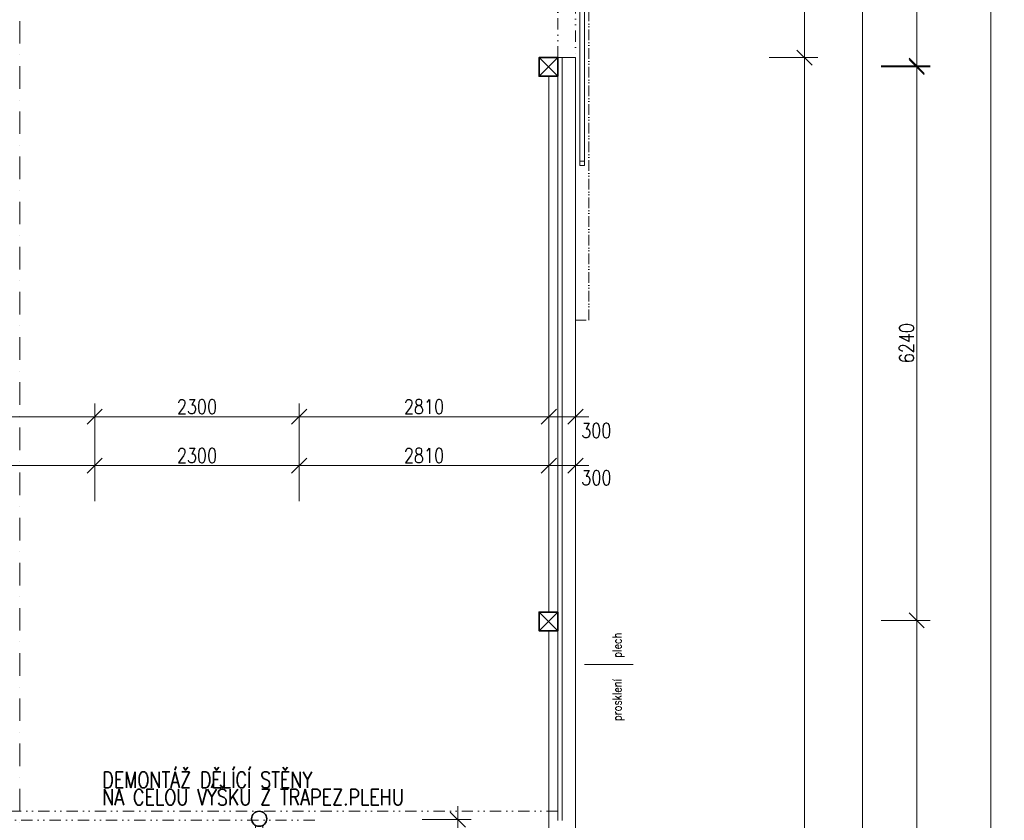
# Model space of a CAD drawing. Header units: millimetres. Extents: x -485339 to 286898, y -1189934 to 1602269.
# Tile 183 of 230: x -49880 to -38799, y -591381 to -582373. Entities that reach past the tile are written whole.
import ezdxf

# ---------------------------------------------------------------- set-up
doc = ezdxf.new("R2010")
doc.units = ezdxf.units.MM
doc.header["$LTSCALE"] = 10
for name, pattern in [('ACAD_ISO12W100', [21, 12, -3, 0, -3, 0, -3]), ('DASHDOT', [25.4, 12.7, -6.35, 0, -6.35]), ('DĚLICÍ2', [15.875, 6.35, -3.175, 0, -3.175, 0, -3.175])]:
    doc.linetypes.add(name, pattern=pattern)
doc.layers.get('Defpoints').update_dxf_attribs({"lineweight": 0})
doc.layers.add('BOURÁNÍ_POPIS', color=7, linetype='Continuous', lineweight=18, true_color=0x4ccd32)
for name, color, linetype, lineweight in [('St__otvory_dveře', 40, 'Continuous', 18), ('St_kóty', 132, 'Continuous', 18), ('St_lehký obvodový plášť', 152, 'Continuous', 18), ('St_sloupy_konstrukce haly', 5, 'Continuous', 35), ('St_sloupy_opláštění_půdorys', 25, 'Continuous', 35), ('St_čáry_nad', 250, 'DĚLICÍ2', 18), ('St_čáry_osy', 250, 'DASHDOT', 18), ('St_čáry_plné', 250, 'Continuous', 18)]:
    doc.layers.add(name, color=color, linetype=linetype, lineweight=lineweight)
doc.styles.get("Standard").update_dxf_attribs({"font": 'simplex.shx', "width": 0.8})
doc.dimstyles.new('stavebníM100', dxfattribs={"dimtxt": 165, "dimasz": 170, "dimexe": 150, "dimexo": 100, "dimgap": 30, "dimtad": 1, "dimdec": 0, "dimtxsty": 'Standard', "dimblk": 'OBLIQUE', "dimcen": -2.5, "dimdle": 150, "dimclrd": 256, "dimclre": 256, "dimclrt": 256, "dimadec": 4, "dimazin": 0, "dimtfac": 1, "dimtdec": 0, "dimtmove": 2, "dimatfit": 3, "dimldrblk": 'OBLIQUE', "dimfxl": 400, "dimfxlon": 1, "dimlwd": -1, "dimlwe": -1, "dimarcsym": 0})

# ---------------------------------------------------------------- blocks, each defined once
blk = doc.blocks.new('G$CD8A98CDB')
at = {"layer": 'St_sloupy_konstrukce haly', "color": 250, "lineweight": 18, "ltscale": 2}
for points in [[(-825, 0), (825, 0)], [(-825, -80), (825, -80)]]:
    blk.add_lwpolyline(points, dxfattribs=at)
at = {"layer": 'St_sloupy_konstrukce haly', "ltscale": 2}
for centre in [(-900, -40), (900, -40)]:
    blk.add_circle(centre, 85, dxfattribs=at)
blk = doc.blocks.new('G$C0F2906C7')
at = {"layer": 'St_sloupy_opláštění_půdorys', "ltscale": 2}
blk.add_lwpolyline([(-105, -105), (105, -105), (105, 105), (-105, 105)], close=True, dxfattribs=at)
for points in [[(-105, 105), (105, -105)], [(105, 105), (-105, -105)]]:
    blk.add_lwpolyline(points, dxfattribs=at)
blk = doc.blocks.new('G$C0EBC1439')
at = {"layer": 'St__otvory_dveře', "color": 0, "linetype": 'ACAD_ISO12W100'}
for points in [[(0, 5490), (150, 5490), (150, 0)], [(0, -5490), (150, -5490), (150, 0)]]:
    blk.add_lwpolyline(points, dxfattribs=at)
at = {"layer": 'St__otvory_dveře', "color": 0}
for points in [[(50, 1000), (100, 1000), (100, 3750), (50, 3750)], [(50, 3700), (100, 3700), (100, 3750), (50, 3750)], [(50, 1000), (100, 1000), (100, 1050), (50, 1050)], [(50, -1000), (100, -1000), (100, -3750), (50, -3750)], [(50, -1000), (100, -1000), (100, -1050), (50, -1050)], [(50, -3700), (100, -3700), (100, -3750), (50, -3750)]]:
    blk.add_lwpolyline(points, close=True, dxfattribs=at)
blk = doc.blocks.new('_OBLIQUE')
at = {"color": 0, "linetype": 'ByBlock'}
blk.add_line((-0.5, -0.5), (0.5, 0.5), dxfattribs=at)
blk = doc.blocks.new('*D4127')
at = {"layer": 'Defpoints', "color": 0}
for p in [(-43625, -582799), (-41047, -582799), (-43625, -601729)]:
    blk.add_point(p, dxfattribs=at)
at = {"layer": 'St_kóty'}
for p, q in [((-41047, -601879), (-41047, -582649)), ((-41447, -582799), (-40897, -582799)), ((-41447, -601729), (-40897, -601729))]:
    blk.add_line(p, q, dxfattribs=at)
at = {"layer": 'St_kóty', "linetype": 'ByBlock', "xscale": 170, "yscale": 170, "zscale": 170}
for p, rotation in [((-41047, -582799), 90), ((-41047, -601729), 270)]:
    blk.add_blockref('_OBLIQUE', p, dxfattribs=dict(at, rotation=rotation))
at = {"layer": 'St_kóty', "insert": (-41159, -592264), "char_height": 165, "attachment_point": 5, "rotation": 90}
blk.add_mtext('18930', dxfattribs=at)
blk = doc.blocks.new('*D4128')
at = {"layer": 'Defpoints', "color": 0}
for p in [(-43625, -577729), (-41047, -577729), (-43625, -582799)]:
    blk.add_point(p, dxfattribs=at)
at = {"layer": 'St_kóty'}
for p, q in [((-41047, -577579), (-41047, -580002)), ((-41447, -577729), (-40897, -577729)), ((-41047, -582949), (-41047, -580527)), ((-41447, -582799), (-40897, -582799))]:
    blk.add_line(p, q, dxfattribs=at)
at = {"layer": 'St_kóty', "linetype": 'ByBlock', "xscale": 170, "yscale": 170, "zscale": 170}
for p, rotation in [((-41047, -577729), 90), ((-41047, -582799), 270)]:
    blk.add_blockref('_OBLIQUE', p, dxfattribs=dict(at, rotation=rotation))
at = {"layer": 'St_kóty', "insert": (-41047, -580264), "char_height": 165, "attachment_point": 5, "rotation": 90}
blk.add_mtext('5070\\P5400', dxfattribs=at)
blk = doc.blocks.new('*D4131')
at = {"layer": 'Defpoints', "color": 0}
for p in [(-43625, -567764), (-40393, -567764), (-59739, -616900)]:
    blk.add_point(p, dxfattribs=at)
at = {"layer": 'St_kóty'}
for p, q in [((-40393, -617050), (-40393, -567614)), ((-40793, -567764), (-40243, -567764)), ((-40793, -616900), (-40243, -616900))]:
    blk.add_line(p, q, dxfattribs=at)
at = {"layer": 'St_kóty', "linetype": 'ByBlock', "xscale": 170, "yscale": 170, "zscale": 170}
for p, rotation in [((-40393, -567764), 90), ((-40393, -616900), 270)]:
    blk.add_blockref('_OBLIQUE', p, dxfattribs=dict(at, rotation=rotation))
at = {"layer": 'St_kóty', "insert": (-40506, -592332), "char_height": 165, "attachment_point": 5, "rotation": 90}
blk.add_mtext('49136', dxfattribs=at)
blk = doc.blocks.new('*D4138')
at = {"layer": 'Defpoints', "color": 0}
for p in [(-43930, -589132), (-39785, -589132), (-43930, -595372)]:
    blk.add_point(p, dxfattribs=at)
at = {"layer": 'St_kóty'}
for p, q in [((-39785, -595522), (-39785, -588982)), ((-40185, -589132), (-39635, -589132)), ((-40185, -595372), (-39635, -595372))]:
    blk.add_line(p, q, dxfattribs=at)
at = {"layer": 'St_kóty', "linetype": 'ByBlock', "xscale": 170, "yscale": 170, "zscale": 170}
for p, rotation in [((-39785, -589132), 90), ((-39785, -595372), 270)]:
    blk.add_blockref('_OBLIQUE', p, dxfattribs=dict(at, rotation=rotation))
at = {"layer": 'St_kóty', "insert": (-39898, -592252), "char_height": 165, "attachment_point": 5, "rotation": 90}
blk.add_mtext('6240', dxfattribs=at)
blk = doc.blocks.new('*D4139')
at = {"layer": 'Defpoints', "color": 0}
for p in [(-43930, -582892), (-39785, -582892), (-43930, -589132)]:
    blk.add_point(p, dxfattribs=at)
at = {"layer": 'St_kóty'}
for p, q in [((-39785, -589282), (-39785, -582742)), ((-40185, -582892), (-39635, -582892)), ((-40185, -589132), (-39635, -589132))]:
    blk.add_line(p, q, dxfattribs=at)
at = {"layer": 'St_kóty', "linetype": 'ByBlock', "xscale": 170, "yscale": 170, "zscale": 170}
for p, rotation in [((-39785, -582892), 90), ((-39785, -589132), 270)]:
    blk.add_blockref('_OBLIQUE', p, dxfattribs=dict(at, rotation=rotation))
at = {"layer": 'St_kóty', "insert": (-39898, -586012), "char_height": 165, "attachment_point": 5, "rotation": 90}
blk.add_mtext('6240', dxfattribs=at)
blk = doc.blocks.new('*D4140')
at = {"layer": 'Defpoints', "color": 0}
for p in [(-43930, -577624), (-39785, -577624), (-43930, -582904)]:
    blk.add_point(p, dxfattribs=at)
at = {"layer": 'St_kóty'}
for p, q in [((-39785, -583054), (-39785, -577474)), ((-40185, -577624), (-39635, -577624)), ((-40185, -582904), (-39635, -582904))]:
    blk.add_line(p, q, dxfattribs=at)
at = {"layer": 'St_kóty', "xscale": 170, "yscale": 170, "zscale": 170}
for p, rotation in [((-39785, -577624), 90), ((-39785, -582904), 270)]:
    blk.add_blockref('_OBLIQUE', p, dxfattribs=dict(at, rotation=rotation))
at = {"layer": 'St_kóty', "insert": (-39898, -580264), "char_height": 165, "attachment_point": 5, "rotation": 90}
blk.add_mtext('5280', dxfattribs=at)
blk = doc.blocks.new('*D4143')
at = {"layer": 'Defpoints', "color": 0}
for p in [(-43625, -567764), (-59725, -635319), (-38949, -635319)]:
    blk.add_point(p, dxfattribs=at)
at = {"layer": 'St_kóty'}
for p, q in [((-38949, -567614), (-38949, -635469)), ((-39349, -567764), (-38799, -567764)), ((-39349, -635319), (-38799, -635319))]:
    blk.add_line(p, q, dxfattribs=at)
at = {"layer": 'St_kóty', "linetype": 'ByBlock', "xscale": 170, "yscale": 170, "zscale": 170}
for p, rotation in [((-38949, -567764), 90), ((-38949, -635319), 270)]:
    blk.add_blockref('_OBLIQUE', p, dxfattribs=dict(at, rotation=rotation))
at = {"layer": 'St_kóty', "insert": (-39061, -601542), "char_height": 165, "attachment_point": 5, "rotation": 90}
blk.add_mtext('67555', dxfattribs=at)
blk = doc.blocks.new('*D4306')
at = {"layer": 'Defpoints', "color": 0}
for p in [(-49035, -586840), (-59725, -589060), (-49035, -590360)]:
    blk.add_point(p, dxfattribs=at)
at = {"layer": 'St_kóty'}
for p, q in [((-59725, -587240), (-59725, -586690)), ((-49035, -587240), (-49035, -586690)), ((-59875, -586840), (-48885, -586840))]:
    blk.add_line(p, q, dxfattribs=at)
at = {"layer": 'St_kóty', "linetype": 'ByBlock', "xscale": 170, "yscale": 170, "zscale": 170, "rotation": 180}
blk.add_blockref('_OBLIQUE', (-59725, -586840), dxfattribs=at)
at = {"layer": 'St_kóty', "linetype": 'ByBlock', "xscale": 170, "yscale": 170, "zscale": 170}
blk.add_blockref('_OBLIQUE', (-49035, -586840), dxfattribs=at)
at = {"layer": 'St_kóty', "insert": (-54380, -586727), "char_height": 165, "attachment_point": 5}
blk.add_mtext('10690', dxfattribs=at)
blk = doc.blocks.new('*D4307')
at = {"layer": 'Defpoints', "color": 0}
for p in [(-46735, -586840), (-49035, -590360), (-46735, -590360)]:
    blk.add_point(p, dxfattribs=at)
at = {"layer": 'St_kóty'}
for p, q in [((-49035, -587240), (-49035, -586690)), ((-46735, -587240), (-46735, -586690)), ((-49185, -586840), (-46585, -586840))]:
    blk.add_line(p, q, dxfattribs=at)
at = {"layer": 'St_kóty', "linetype": 'ByBlock', "xscale": 170, "yscale": 170, "zscale": 170, "rotation": 180}
blk.add_blockref('_OBLIQUE', (-49035, -586840), dxfattribs=at)
at = {"layer": 'St_kóty', "linetype": 'ByBlock', "xscale": 170, "yscale": 170, "zscale": 170}
blk.add_blockref('_OBLIQUE', (-46735, -586840), dxfattribs=at)
at = {"layer": 'St_kóty', "insert": (-47885, -586727), "char_height": 165, "attachment_point": 5}
blk.add_mtext('2300', dxfattribs=at)
blk = doc.blocks.new('*D4308')
at = {"layer": 'Defpoints', "color": 0}
for p in [(-43925, -586840), (-46735, -590360), (-43925, -590360)]:
    blk.add_point(p, dxfattribs=at)
at = {"layer": 'St_kóty'}
for p, q in [((-46735, -587240), (-46735, -586690)), ((-43925, -587240), (-43925, -586690)), ((-46885, -586840), (-43775, -586840))]:
    blk.add_line(p, q, dxfattribs=at)
at = {"layer": 'St_kóty', "linetype": 'ByBlock', "xscale": 170, "yscale": 170, "zscale": 170, "rotation": 180}
blk.add_blockref('_OBLIQUE', (-46735, -586840), dxfattribs=at)
at = {"layer": 'St_kóty', "linetype": 'ByBlock', "xscale": 170, "yscale": 170, "zscale": 170}
blk.add_blockref('_OBLIQUE', (-43925, -586840), dxfattribs=at)
at = {"layer": 'St_kóty', "insert": (-45330, -586727), "char_height": 165, "attachment_point": 5}
blk.add_mtext('2810', dxfattribs=at)
blk = doc.blocks.new('*D4309')
at = {"layer": 'Defpoints', "color": 0}
for p in [(-43625, -586840), (-43925, -590360), (-43625, -590360)]:
    blk.add_point(p, dxfattribs=at)
at = {"layer": 'St_kóty'}
for p, q in [((-43925, -587240), (-43925, -586690)), ((-43625, -587240), (-43625, -586690)), ((-44075, -586840), (-43475, -586840))]:
    blk.add_line(p, q, dxfattribs=at)
at = {"layer": 'St_kóty', "linetype": 'ByBlock', "xscale": 170, "yscale": 170, "zscale": 170, "rotation": 180}
blk.add_blockref('_OBLIQUE', (-43925, -586840), dxfattribs=at)
at = {"layer": 'St_kóty', "linetype": 'ByBlock', "xscale": 170, "yscale": 170, "zscale": 170}
blk.add_blockref('_OBLIQUE', (-43625, -586840), dxfattribs=at)
at = {"layer": 'St_kóty', "insert": (-43391, -586996), "char_height": 165, "attachment_point": 5}
blk.add_mtext('300', dxfattribs=at)
blk = doc.blocks.new('*D4336')
at = {"layer": 'Defpoints', "color": 0}
for p in [(-49035, -587390), (-59725, -590072), (-49035, -591373)]:
    blk.add_point(p, dxfattribs=at)
at = {"layer": 'St_kóty'}
for p, q in [((-59725, -587790), (-59725, -587240)), ((-49035, -587790), (-49035, -587240)), ((-59875, -587390), (-48885, -587390))]:
    blk.add_line(p, q, dxfattribs=at)
at = {"layer": 'St_kóty', "linetype": 'ByBlock', "xscale": 170, "yscale": 170, "zscale": 170, "rotation": 180}
blk.add_blockref('_OBLIQUE', (-59725, -587390), dxfattribs=at)
at = {"layer": 'St_kóty', "linetype": 'ByBlock', "xscale": 170, "yscale": 170, "zscale": 170}
blk.add_blockref('_OBLIQUE', (-49035, -587390), dxfattribs=at)
at = {"layer": 'St_kóty', "insert": (-54380, -587277), "char_height": 165, "attachment_point": 5}
blk.add_mtext('10690', dxfattribs=at)
blk = doc.blocks.new('*D4337')
at = {"layer": 'Defpoints', "color": 0}
for p in [(-46735, -587390), (-49035, -591373), (-46735, -591373)]:
    blk.add_point(p, dxfattribs=at)
at = {"layer": 'St_kóty'}
for p, q in [((-49035, -587790), (-49035, -587240)), ((-46735, -587790), (-46735, -587240)), ((-49185, -587390), (-46585, -587390))]:
    blk.add_line(p, q, dxfattribs=at)
at = {"layer": 'St_kóty', "linetype": 'ByBlock', "xscale": 170, "yscale": 170, "zscale": 170, "rotation": 180}
blk.add_blockref('_OBLIQUE', (-49035, -587390), dxfattribs=at)
at = {"layer": 'St_kóty', "linetype": 'ByBlock', "xscale": 170, "yscale": 170, "zscale": 170}
blk.add_blockref('_OBLIQUE', (-46735, -587390), dxfattribs=at)
at = {"layer": 'St_kóty', "insert": (-47885, -587277), "char_height": 165, "attachment_point": 5}
blk.add_mtext('2300', dxfattribs=at)
blk = doc.blocks.new('*D4338')
at = {"layer": 'Defpoints', "color": 0}
for p in [(-43925, -587390), (-46735, -591373), (-43925, -591373)]:
    blk.add_point(p, dxfattribs=at)
at = {"layer": 'St_kóty'}
for p, q in [((-46735, -587790), (-46735, -587240)), ((-43925, -587790), (-43925, -587240)), ((-46885, -587390), (-43775, -587390))]:
    blk.add_line(p, q, dxfattribs=at)
at = {"layer": 'St_kóty', "linetype": 'ByBlock', "xscale": 170, "yscale": 170, "zscale": 170, "rotation": 180}
blk.add_blockref('_OBLIQUE', (-46735, -587390), dxfattribs=at)
at = {"layer": 'St_kóty', "linetype": 'ByBlock', "xscale": 170, "yscale": 170, "zscale": 170}
blk.add_blockref('_OBLIQUE', (-43925, -587390), dxfattribs=at)
at = {"layer": 'St_kóty', "insert": (-45330, -587277), "char_height": 165, "attachment_point": 5}
blk.add_mtext('2810', dxfattribs=at)
blk = doc.blocks.new('*D4339')
at = {"layer": 'Defpoints', "color": 0}
for p in [(-43625, -587390), (-43925, -591373), (-43625, -591373)]:
    blk.add_point(p, dxfattribs=at)
at = {"layer": 'St_kóty'}
for p, q in [((-43925, -587790), (-43925, -587240)), ((-43625, -587790), (-43625, -587240)), ((-44075, -587390), (-43475, -587390))]:
    blk.add_line(p, q, dxfattribs=at)
at = {"layer": 'St_kóty', "linetype": 'ByBlock', "xscale": 170, "yscale": 170, "zscale": 170, "rotation": 180}
blk.add_blockref('_OBLIQUE', (-43925, -587390), dxfattribs=at)
at = {"layer": 'St_kóty', "linetype": 'ByBlock', "xscale": 170, "yscale": 170, "zscale": 170}
blk.add_blockref('_OBLIQUE', (-43625, -587390), dxfattribs=at)
at = {"layer": 'St_kóty', "insert": (-43390, -587527), "char_height": 165, "attachment_point": 5}
blk.add_mtext('300', dxfattribs=at)
blk = doc.blocks.new('*D4347')
at = {"layer": 'Defpoints', "color": 0}
for p in [(-46535, -591373), (-44949, -591373), (-46535, -591573)]:
    blk.add_point(p, dxfattribs=at)
at = {"layer": 'St_kóty'}
for p, q in [((-44949, -591723), (-44949, -591223)), ((-45349, -591373), (-44799, -591373)), ((-45349, -591573), (-44799, -591573))]:
    blk.add_line(p, q, dxfattribs=at)
at = {"layer": 'St_kóty', "linetype": 'ByBlock', "xscale": 170, "yscale": 170, "zscale": 170}
for p, rotation in [((-44949, -591373), 90), ((-44949, -591573), 270)]:
    blk.add_blockref('_OBLIQUE', p, dxfattribs=dict(at, rotation=rotation))
at = {"layer": 'St_kóty', "insert": (-44804, -591858), "char_height": 165, "attachment_point": 5, "rotation": 90}
blk.add_mtext('200', dxfattribs=at)

msp = doc.modelspace()

# ---------------------------------------------------------------- linework, layer by layer
at = {"layer": 'Defpoints', "ltscale": 2}
msp.add_lwpolyline([(-42975.2, -589626.4), (-43525.2, -589626.4)], dxfattribs=at)
at = {"layer": 'St_lehký obvodový plášť', "ltscale": 2}
for points in [[(-43825.2, -582799.2), (-43825.2, -591384.6)], [(-43775.2, -582799.2), (-43775.2, -591384.6)]]:
    msp.add_lwpolyline(points, dxfattribs=at)
at = {"layer": 'St_čáry_nad', "ltscale": 2}
for points in [[(-43825.2, -582799.2), (-43825.2, -577729.2)], [(-43625.1, -577729.2), (-43625.2, -582799.2)], [(-43825.2, -591279.2), (-139879.9, -591279.2)], [(-46557.7, -591379.2), (-139879.9, -591379.2)]]:
    msp.add_lwpolyline(points, dxfattribs=at)
at = {"layer": 'St_čáry_osy', "ltscale": 2}
msp.add_lwpolyline([(-49879.9, -616684.8), (-49879.9, -567627.2)], dxfattribs=at)
at = {"layer": 'St_čáry_plné', "ltscale": 2}
for points in [[(-43825.2, -582799.2), (-43625.2, -582799.2)], [(-43625.2, -582799.2), (-43625.2, -601729.2)], [(-43925.2, -583009.2), (-43925.2, -589039.2)], [(-43925.2, -589249.2), (-43925.2, -595279.2)]]:
    msp.add_lwpolyline(points, dxfattribs=at)

# ---------------------------------------------------------------- block references
at = {"layer": 'St__otvory_dveře'}
msp.add_blockref('G$C0EBC1439', (-43625.2, -580264.2), dxfattribs=at)
at = {"layer": 'St_sloupy_konstrukce haly', "ltscale": 2, "rotation": 90}
msp.add_blockref('G$CD8A98CDB', (-47224.9, -592264.2), dxfattribs=at)
at = {"layer": 'St_sloupy_opláštění_půdorys', "ltscale": 2, "rotation": 90}
for p in [(-43930.2, -582904.2), (-43930.2, -589144.2)]:
    msp.add_blockref('G$C0F2906C7', p, dxfattribs=at)

# ---------------------------------------------------------------- texts
at = {"layer": 'BOURÁNÍ_POPIS', "width": 0.8}
for s, p in [('DEMONTÁŽ DĚLÍCÍ STĚNY ', (-48950.2, -591015.8)), ('NA CELOU VÝŠKU Z TRAPEZ.PLEHU', (-48950.2, -591212.1))]:
    msp.add_text(s, height=180, dxfattribs=at).set_placement(p)
at = {"layer": 'Defpoints', "ltscale": 2, "width": 0.8}
for s, p in [('plech', (-43106.8, -589551.5)), ('prosklení', (-43106.8, -590264.7))]:
    msp.add_text(s, height=100, rotation=90, dxfattribs=at).set_placement(p)

# ---------------------------------------------------------------- dimensions: what is measured, and where the dimension line sits
at = {"layer": 'St_kóty'}
for base, p1, p2, picture, middle in [((-40393.4, -567764.4), (-59739.4, -616900.1), (-43625.2, -567764.4), '*D4131', (-40505.9, -592332.3)), ((-38948.9, -635319.2), (-43625.2, -567764.4), (-59724.9, -635319.2), '*D4143', (-39061.4, -601541.8)), ((-39785.1, -577624.2), (-43930.2, -582904.2), (-43930.2, -577624.2), '*D4140', (-39897.6, -580264.2)), ((-39785.1, -582892.5), (-43930.2, -589132.5), (-43930.2, -582892.5), '*D4139', (-39897.6, -586012.5)), ((-41046.9, -582799.2), (-43625.2, -601729.2), (-43625.2, -582799.2), '*D4127', (-41159.4, -592264.2)), ((-39785.1, -589132.5), (-43930.2, -595372.5), (-43930.2, -589132.5), '*D4138', (-39897.6, -592252.5))]:
    dim = msp.add_linear_dim(base=base, p1=p1, p2=p2, angle=90, dimstyle='stavebníM100', dxfattribs=at)
    dim.commit()
    dim.dimension.update_dxf_attribs({"geometry": picture, "text_midpoint": middle})
dim = msp.add_linear_dim(base=(-41046.9, -577729.2), p1=(-43625.2, -582799.2), p2=(-43625.2, -577729.2), angle=90, text='<>\\P5400', dimstyle='stavebníM100', override={"dimtxsty": 'Standard'}, dxfattribs=at)
dim.commit()
dim.dimension.update_dxf_attribs({"geometry": '*D4128', "text_midpoint": (-41046.9, -580264.2), "dimtype": 160})
for base, p1, p2, picture, middle in [((-49034.9, -586839.6), (-59724.9, -589060.3), (-49034.9, -590360.3), '*D4306', (-54379.9, -586727.1)), ((-46734.9, -586839.6), (-49034.9, -590360.3), (-46734.9, -590360.3), '*D4307', (-47884.9, -586727.1)), ((-43925.2, -586839.6), (-46734.9, -590360.3), (-43925.2, -590360.3), '*D4308', (-45330, -586727.1)), ((-49034.9, -587389.6), (-59724.9, -590072), (-49034.9, -591372.8), '*D4336', (-54379.9, -587277.1)), ((-46734.9, -587389.6), (-49034.9, -591372.8), (-46734.9, -591372.8), '*D4337', (-47884.9, -587277.1)), ((-43925.2, -587389.6), (-46734.9, -591372.8), (-43925.2, -591372.8), '*D4338', (-45330, -587277.1))]:
    dim = msp.add_linear_dim(base=base, p1=p1, p2=p2, dimstyle='stavebníM100', dxfattribs=at)
    dim.commit()
    dim.dimension.update_dxf_attribs({"geometry": picture, "text_midpoint": middle})
for base, p1, p2, picture, middle in [((-43625.2, -586839.6), (-43925.2, -590360.3), (-43625.2, -590360.3), '*D4309', (-43390.6, -586995.6)), ((-43625.2, -587389.6), (-43925.2, -591372.8), (-43625.2, -591372.8), '*D4339', (-43390.5, -587527.4))]:
    dim = msp.add_linear_dim(base=base, p1=p1, p2=p2, dimstyle='stavebníM100', dxfattribs=at)
    dim.commit()
    dim.dimension.update_dxf_attribs({"geometry": picture, "text_midpoint": middle, "dimtype": 160})
dim = msp.add_linear_dim(base=(-44949.4, -591372.8), p1=(-46534.9, -591572.8), p2=(-46534.9, -591372.8), angle=90, dimstyle='stavebníM100', dxfattribs=at)
dim.commit()
dim.dimension.update_dxf_attribs({"geometry": '*D4347', "text_midpoint": (-44804.4, -591857.8), "dimtype": 160})

doc.saveas('drawing.dxf')
